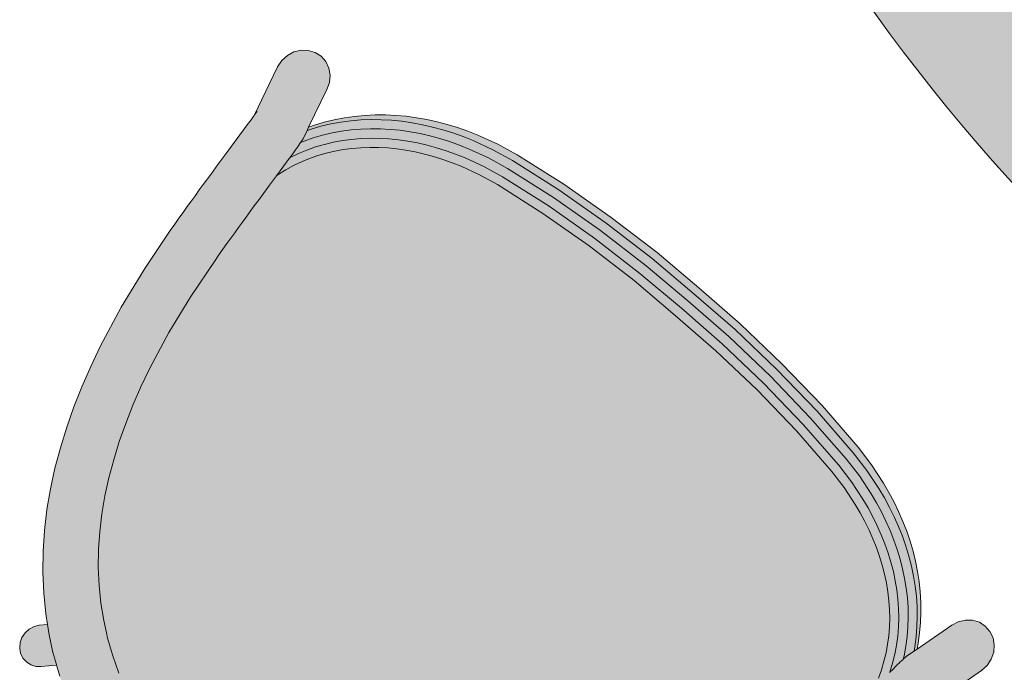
# Model space of a CAD drawing. Header units: millimetres. Extents: x 31882 to 271790, y -35693 to 24917.
# Tile 4 of 256: x 37545 to 38098, y 9099 to 9466. Entities that reach past the tile are written whole.
import ezdxf

# ---------------------------------------------------------------- set-up
doc = ezdxf.new("R2010")
doc.units = ezdxf.units.MM
doc.header["$MEASUREMENT"] = 0
for name, color, linetype, lineweight in [('02_Elevation 00', 8, 'Continuous', 9), ('08_Hatch', 140, 'Continuous', 9), ('@00 Furniture', 14, 'Continuous', 15), ('Grey', 8, 'Continuous', 9)]:
    doc.layers.add(name, color=color, linetype=linetype, lineweight=lineweight)

# ---------------------------------------------------------------- blocks, each defined once
blk = doc.blocks.new('bar chair')
at = {"layer": '08_Hatch', "true_color": 0xffffff}
h = blk.add_hatch(color=7, dxfattribs=at)
h.dxf.hatch_style = 1
h.paths.add_polyline_path([(9242.5, 11904.13), (9232.37, 11900.29), (9222.53, 11896.11), (9213.02, 11891.6), (9203.84, 11886.73), (9195.01, 11881.5), (9186.53, 11875.91), (9178.43, 11869.94), (9170.71, 11863.58), (9163.37, 11856.81), (9156.44, 11849.64), (9149.92, 11842.03), (9145.71, 11836.48), (9143.81, 11833.97), (9138.14, 11825.45), (9132.91, 11816.44), (9128.14, 11806.93), (9123.84, 11796.89), (9120.04, 11786.31), (9116.74, 11775.16), (9113.98, 11763.43), (9111.76, 11751.09), (9110.13, 11738.14), (9109.09, 11724.56), (9108.67, 11710.34), (9108.89, 11696.11), (9109.74, 11682.51), (9111.2, 11669.54), (9113.23, 11657.17), (9115.84, 11645.4), (9118.97, 11634.21), (9122.63, 11623.57), (9126.79, 11613.48), (9131.43, 11603.9), (9136.53, 11594.82), (9142.08, 11586.22), (9143.94, 11583.7), (9148.08, 11578.08), (9154.49, 11570.38), (9161.32, 11563.11), (9168.56, 11556.24), (9176.2, 11549.78), (9176.68, 11549.41), (9184.22, 11543.69), (9192.61, 11537.98), (9201.37, 11532.63), (9210.48, 11527.63), (9219.93, 11522.99), (9229.7, 11518.68), (9239.78, 11514.7), (9250.16, 11511.04), (9260.81, 11507.7), (9271.6, 11504.7), (9294.26, 11499.49), (9317.6, 11495.45), (9341.77, 11492.44), (9345.52, 11492.06), (9349.4, 11491.68), (9353.23, 11491.31), (9357.01, 11490.95), (9360.73, 11490.6), (9364.39, 11490.27), (9367.98, 11489.94), (9371.51, 11489.63), (9378.32, 11489.05), (9384.78, 11488.5), (9390.87, 11488.01), (9400.24, 11487.26), (9401.46, 11487.57), (9406.25, 11489.06), (9410.9, 11490.79), (9415.42, 11492.76), (9419.8, 11494.95), (9424.05, 11497.36), (9428.16, 11500), (9432.14, 11502.85), (9435.97, 11505.9), (9439.67, 11509.16), (9443.23, 11512.62), (9446.65, 11516.28), (9449.92, 11520.11), (9453.04, 11524.13), (9456.01, 11528.33), (9458.83, 11532.69), (9461.49, 11537.22), (9463.99, 11541.9), (9466.33, 11546.73), (9468.5, 11551.71), (9470.51, 11556.81), (9472.32, 11561.99), (9475.49, 11572.88), (9477.94, 11584.14), (9482.47, 11613.89), (9485.74, 11645.59), (9487.64, 11677.41), (9488.1, 11707.69), (9488.06, 11737.96), (9486.61, 11769.81), (9483.78, 11801.55), (9479.67, 11831.37), (9477.38, 11842.66), (9474.36, 11853.59), (9472.61, 11858.79), (9470.68, 11863.92), (9468.58, 11868.93), (9466.3, 11873.79), (9463.87, 11878.51), (9461.27, 11883.07), (9458.52, 11887.47), (9455.6, 11891.71), (9452.54, 11895.77), (9449.32, 11899.66), (9445.96, 11903.36), (9442.45, 11906.86), (9438.8, 11910.18), (9435, 11913.29), (9431.07, 11916.19), (9426.99, 11918.88), (9422.78, 11921.36), (9418.43, 11923.61), (9413.94, 11925.64), (9409.31, 11927.43), (9404.54, 11928.99), (9403.32, 11929.32), (9396.83, 11928.9), (9387.85, 11928.29), (9381.38, 11927.84), (9374.56, 11927.35), (9371.04, 11927.08), (9367.44, 11926.81), (9363.77, 11926.53), (9360.05, 11926.23), (9356.27, 11925.93), (9352.43, 11925.61), (9348.54, 11925.28), (9344.79, 11924.95), (9320.58, 11922.29), (9297.18, 11918.57), (9274.45, 11913.68), (9263.62, 11910.83), (9252.93, 11907.64)])
h.paths.add_polyline_path([(9093.53, 11807.46), (9089.15, 11795.28), (9085.38, 11782.55), (9083.3, 11773.72), (9083.06, 11772.86), (9081.96, 11768.48), (9080.05, 11759.57), (9078.47, 11750.27), (9077.23, 11740.71), (9076.33, 11730.95), (9075.76, 11721.05), (9075.52, 11711.08), (9075.62, 11701.12), (9076.05, 11691.21), (9076.82, 11681.44), (9077.93, 11671.86), (9079.37, 11662.54), (9081.01, 11654.35), (9081.44, 11651.77), (9084.38, 11638.45), (9087.96, 11625.68), (9092.17, 11613.43), (9096.99, 11601.72), (9102.41, 11590.54), (9108.4, 11579.89), (9111.42, 11575.2), (9114.94, 11569.76), (9122.01, 11560.15), (9125.25, 11556.26), (9129.59, 11551.06), (9137.65, 11542.48), (9146.16, 11534.41), (9155.1, 11526.83), (9164.45, 11519.73), (9174.18, 11513.12), (9184.25, 11506.96), (9194.66, 11501.25), (9205.38, 11495.98), (9216.39, 11491.13), (9227.66, 11486.68), (9239.18, 11482.62), (9250.93, 11478.93), (9263.01, 11475.57), (9287.36, 11469.98), (9312.47, 11465.63), (9337.91, 11462.46), (9342.21, 11462.03), (9346.3, 11461.63), (9350.32, 11461.23), (9354.29, 11460.86), (9358.21, 11460.49), (9362.05, 11460.14), (9365.81, 11459.8), (9369.5, 11459.48), (9376.62, 11458.86), (9383.36, 11458.3), (9389.69, 11457.78), (9413.7, 11455.88), (9415.29, 11455.75), (9417.63, 11455.55), (9417.64, 11455.55), (9419.57, 11455.36), (9419.9, 11455.33), (9419.02, 11455.42), (9417.95, 11455.52), (9417.65, 11455.54), (9446.88, 11447.58), (9451.06, 11447.04), (9455.24, 11447.53), (9459.14, 11449.02), (9462.5, 11451.4), (9465.09, 11454.53), (9466.73, 11458.17), (9467.31, 11462.09), (9466.79, 11466.01), (9465.2, 11469.68), (9462.65, 11472.83), (9459.33, 11475.26), (9455.45, 11476.8), (9432.65, 11483.01), (9430.69, 11483.55), (9425.8, 11484.88), (9425.48, 11484.94), (9424.96, 11485.01), (9423.29, 11485.23), (9423.23, 11485.2), (9420.83, 11485.55), (9420.15, 11485.63), (9419.28, 11485.72), (9418.24, 11485.81), (9417.02, 11485.92), (9415.64, 11486.04), (9414.1, 11486.17), (9412.64, 11486.28), (9412.61, 11486.27), (9412.39, 11486.3), (9412.23, 11486.32), (9400.24, 11487.26), (9390.87, 11488.01), (9384.78, 11488.5), (9378.32, 11489.05), (9371.51, 11489.63), (9367.98, 11489.94), (9364.39, 11490.27), (9360.73, 11490.6), (9357.01, 11490.95), (9353.23, 11491.31), (9349.4, 11491.68), (9345.52, 11492.06), (9341.77, 11492.44), (9317.6, 11495.45), (9294.26, 11499.49), (9271.6, 11504.7), (9260.81, 11507.7), (9250.16, 11511.04), (9239.78, 11514.7), (9229.7, 11518.68), (9219.93, 11522.99), (9210.48, 11527.63), (9201.37, 11532.63), (9192.61, 11537.98), (9184.22, 11543.69), (9176.68, 11549.41), (9176.2, 11549.78), (9168.56, 11556.24), (9161.32, 11563.11), (9154.49, 11570.38), (9148.08, 11578.08), (9143.94, 11583.7), (9142.08, 11586.22), (9136.53, 11594.82), (9131.43, 11603.9), (9126.79, 11613.48), (9122.63, 11623.57), (9118.97, 11634.21), (9115.84, 11645.4), (9113.23, 11657.17), (9111.2, 11669.54), (9109.74, 11682.51), (9108.89, 11696.11), (9108.67, 11710.34), (9109.09, 11724.56), (9110.13, 11738.14), (9111.76, 11751.09), (9113.98, 11763.43), (9116.74, 11775.16), (9120.04, 11786.31), (9123.84, 11796.89), (9128.14, 11806.93), (9132.91, 11816.44), (9138.14, 11825.45), (9143.81, 11833.97), (9145.71, 11836.48), (9149.92, 11842.03), (9156.44, 11849.64), (9163.37, 11856.81), (9170.71, 11863.58), (9178.43, 11869.94), (9178.93, 11870.3), (9186.53, 11875.91), (9195.01, 11881.5), (9203.84, 11886.73), (9213.02, 11891.6), (9222.53, 11896.11), (9232.37, 11900.29), (9242.5, 11904.13), (9252.93, 11907.64), (9263.62, 11910.83), (9274.45, 11913.68), (9297.18, 11918.57), (9320.58, 11922.29), (9344.79, 11924.95), (9348.54, 11925.28), (9352.43, 11925.61), (9356.27, 11925.93), (9360.05, 11926.23), (9363.77, 11926.53), (9367.44, 11926.81), (9371.04, 11927.08), (9374.56, 11927.35), (9381.38, 11927.84), (9387.85, 11928.29), (9396.83, 11928.9), (9403.32, 11929.32), (9415.32, 11930.09), (9416.35, 11930.16), (9416.36, 11930.16), (9417.2, 11930.22), (9418.74, 11930.32), (9420.12, 11930.42), (9421.34, 11930.51), (9422.39, 11930.6), (9423.25, 11930.67), (9423.94, 11930.74), (9426.38, 11931.04), (9428.08, 11931.22), (9428.6, 11931.29), (9428.92, 11931.35), (9433.82, 11932.61), (9435.78, 11933.11), (9458.67, 11939.01), (9462.58, 11940.49), (9465.94, 11942.87), (9468.52, 11945.99), (9470.16, 11949.63), (9470.74, 11953.55), (9470.22, 11957.48), (9468.63, 11961.15), (9466.09, 11964.3), (9462.76, 11966.74), (9458.88, 11968.28), (9454.7, 11968.83), (9450.52, 11968.35), (9421.18, 11960.79), (9421.48, 11960.81), (9423.1, 11960.94), (9423.43, 11960.98), (9422.55, 11960.9), (9421.17, 11960.79), (9421.18, 11960.79), (9420.23, 11960.72), (9418.81, 11960.62), (9417.22, 11960.51), (9415.47, 11960.39), (9396.18, 11959.14), (9386.85, 11958.51), (9380.1, 11958.04), (9372.98, 11957.53), (9369.29, 11957.25), (9365.52, 11956.97), (9361.67, 11956.67), (9357.75, 11956.36), (9353.78, 11956.04), (9349.75, 11955.7), (9345.66, 11955.36), (9341.35, 11954.98), (9315.86, 11952.17), (9290.69, 11948.17), (9266.27, 11942.92), (9254.15, 11939.73), (9242.35, 11936.21), (9230.77, 11932.31), (9219.44, 11928.02), (9208.37, 11923.32), (9197.58, 11918.2), (9187.09, 11912.63), (9176.92, 11906.62), (9167.11, 11900.14), (9157.66, 11893.18), (9148.61, 11885.73), (9139.99, 11877.77), (9131.81, 11869.31), (9127.88, 11864.72), (9124.11, 11860.32), (9117.87, 11852.21), (9117.26, 11851.34), (9116.9, 11850.81), (9116.4, 11850.13), (9115.29, 11848.5), (9113.94, 11846.39), (9113.73, 11846.04), (9113.72, 11846.04), (9110.22, 11840.77), (9104.08, 11830.2), (9098.51, 11819.1)])
h.paths.add_polyline_path([(9111.42, 11575.2), (9105.62, 11569.52), (9103.7, 11567.21), (9102.48, 11564.51), (9102.06, 11561.61), (9102.44, 11558.7), (9103.62, 11555.98), (9105.51, 11553.64), (9107.97, 11551.84), (9110.85, 11550.7), (9113.95, 11550.29), (9117.05, 11550.65), (9119.95, 11551.75), (9122.44, 11553.51), (9125.25, 11556.26), (9122.01, 11560.15), (9114.94, 11569.76)], flags=17)
h.paths.add_polyline_path([(9116.19, 11871.32), (9113.09, 11870.96), (9110.19, 11869.86), (9107.7, 11868.09), (9105.78, 11865.78), (9104.57, 11863.08), (9104.14, 11860.17), (9104.53, 11857.27), (9105.7, 11854.55), (9107.59, 11852.22), (9113.72, 11846.04), (9113.76, 11846.09), (9113.94, 11846.39), (9115.29, 11848.5), (9116.4, 11850.13), (9116.9, 11850.81), (9117.26, 11851.34), (9117.87, 11852.21), (9124.11, 11860.32), (9127.88, 11864.72), (9124.63, 11867.99), (9122.17, 11869.78), (9119.29, 11870.92)], flags=17)
h.paths.add_polyline_path([(9484.86, 11832.14), (9482.51, 11843.73), (9479.41, 11854.94), (9477.6, 11860.34), (9475.6, 11865.64), (9473.43, 11870.81), (9471.08, 11875.85), (9468.55, 11880.74), (9465.86, 11885.47), (9462.99, 11890.05), (9459.96, 11894.46), (9456.76, 11898.7), (9453.4, 11902.76), (9449.87, 11906.64), (9446.19, 11910.32), (9442.35, 11913.8), (9438.35, 11917.08), (9434.2, 11920.14), (9429.9, 11922.98), (9425.44, 11925.6), (9420.84, 11927.99), (9416.08, 11930.14), (9415.73, 11930.12), (9415.32, 11930.09), (9403.32, 11929.32), (9404.54, 11928.99), (9409.31, 11927.43), (9413.94, 11925.64), (9418.43, 11923.61), (9422.78, 11921.36), (9426.99, 11918.88), (9431.07, 11916.19), (9435, 11913.29), (9438.8, 11910.18), (9442.45, 11906.86), (9445.96, 11903.36), (9449.32, 11899.66), (9452.54, 11895.77), (9455.6, 11891.71), (9458.52, 11887.47), (9461.27, 11883.07), (9463.87, 11878.51), (9466.3, 11873.79), (9468.58, 11868.93), (9470.68, 11863.92), (9472.61, 11858.79), (9474.36, 11853.59), (9477.38, 11842.66), (9479.67, 11831.37), (9483.78, 11801.55), (9486.61, 11769.81), (9488.06, 11737.96), (9488.1, 11707.69), (9487.64, 11677.41), (9485.74, 11645.59), (9482.47, 11613.89), (9477.94, 11584.14), (9475.49, 11572.88), (9472.32, 11561.99), (9470.51, 11556.81), (9468.5, 11551.71), (9466.33, 11546.73), (9463.99, 11541.9), (9461.49, 11537.22), (9458.83, 11532.69), (9456.01, 11528.33), (9453.04, 11524.13), (9449.92, 11520.11), (9446.65, 11516.28), (9443.23, 11512.62), (9439.67, 11509.16), (9435.97, 11505.9), (9432.14, 11502.85), (9428.16, 11500), (9424.05, 11497.36), (9419.8, 11494.95), (9415.42, 11492.76), (9410.9, 11490.79), (9406.25, 11489.06), (9401.46, 11487.57), (9400.24, 11487.26), (9412.23, 11486.32), (9412.39, 11486.3), (9412.61, 11486.27), (9412.64, 11486.28), (9412.98, 11486.26), (9417.77, 11488.34), (9422.41, 11490.67), (9426.9, 11493.22), (9431.24, 11496.01), (9435.44, 11499.01), (9439.48, 11502.23), (9443.37, 11505.66), (9447.1, 11509.29), (9450.68, 11513.11), (9454.1, 11517.12), (9457.35, 11521.32), (9460.45, 11525.69), (9463.38, 11530.23), (9466.14, 11534.93), (9468.73, 11539.78), (9471.15, 11544.78), (9473.4, 11549.92), (9475.47, 11555.19), (9477.36, 11560.57), (9480.61, 11571.73), (9483.12, 11583.29), (9487.69, 11613.3), (9490.98, 11645.21), (9492.89, 11677.24), (9493.35, 11707.65), (9493.31, 11738.07), (9491.85, 11770.12), (9489.01, 11802.07)])
h.paths.add_polyline_path([(9490.32, 11832.95), (9487.9, 11844.86), (9484.73, 11856.37), (9482.84, 11861.98), (9480.78, 11867.46), (9478.53, 11872.8), (9476.1, 11878.01), (9473.48, 11883.08), (9470.68, 11888), (9467.7, 11892.77), (9464.54, 11897.36), (9461.2, 11901.79), (9457.69, 11906.03), (9454, 11910.09), (9450.13, 11913.96), (9446.09, 11917.62), (9441.88, 11921.07), (9437.5, 11924.3), (9432.96, 11927.3), (9428.25, 11930.07), (9426.38, 11931.04), (9423.94, 11930.74), (9423.25, 11930.67), (9422.39, 11930.6), (9421.34, 11930.51), (9420.12, 11930.42), (9418.74, 11930.32), (9417.2, 11930.22), (9416.73, 11930.19), (9416.36, 11930.16), (9416.08, 11930.14), (9420.84, 11927.99), (9425.44, 11925.6), (9429.9, 11922.98), (9434.2, 11920.14), (9438.35, 11917.08), (9442.35, 11913.8), (9446.19, 11910.32), (9449.87, 11906.64), (9453.4, 11902.76), (9456.76, 11898.7), (9459.96, 11894.46), (9462.99, 11890.05), (9465.86, 11885.47), (9468.55, 11880.74), (9471.08, 11875.85), (9473.43, 11870.81), (9475.6, 11865.64), (9477.6, 11860.34), (9479.41, 11854.94), (9482.51, 11843.73), (9484.86, 11832.14), (9489.01, 11802.07), (9491.85, 11770.12), (9493.31, 11738.07), (9493.35, 11707.65), (9492.89, 11677.24), (9490.98, 11645.21), (9487.69, 11613.3), (9483.12, 11583.29), (9480.61, 11571.73), (9477.36, 11560.57), (9475.47, 11555.19), (9473.4, 11549.92), (9471.15, 11544.78), (9468.73, 11539.78), (9466.14, 11534.93), (9463.38, 11530.23), (9460.45, 11525.69), (9457.35, 11521.32), (9454.1, 11517.12), (9450.68, 11513.11), (9447.1, 11509.29), (9443.37, 11505.66), (9439.48, 11502.23), (9435.44, 11499.01), (9431.24, 11496.01), (9426.9, 11493.22), (9422.41, 11490.67), (9417.77, 11488.34), (9412.98, 11486.26), (9413.27, 11486.23), (9413.63, 11486.2), (9414.1, 11486.17), (9415.64, 11486.04), (9417.02, 11485.92), (9418.24, 11485.81), (9419.28, 11485.72), (9420.15, 11485.63), (9420.83, 11485.55), (9423.23, 11485.2), (9425.15, 11486.16), (9429.9, 11488.86), (9434.49, 11491.8), (9438.91, 11494.97), (9443.17, 11498.36), (9447.25, 11501.97), (9451.17, 11505.77), (9454.92, 11509.78), (9458.49, 11513.98), (9461.89, 11518.36), (9465.12, 11522.91), (9468.16, 11527.63), (9471.03, 11532.51), (9473.72, 11537.54), (9476.23, 11542.72), (9478.55, 11548.03), (9480.69, 11553.48), (9482.65, 11559.07), (9485.99, 11570.52), (9488.57, 11582.4), (9493.18, 11612.68), (9496.49, 11644.81), (9498.42, 11677.05), (9498.88, 11707.61), (9498.84, 11738.17), (9497.37, 11770.44), (9494.51, 11802.61)])
h.paths.add_polyline_path([(9495.51, 11833.72), (9493.03, 11845.94), (9489.78, 11857.72), (9487.83, 11863.54), (9485.7, 11869.18), (9483.38, 11874.69), (9480.87, 11880.07), (9478.16, 11885.31), (9475.27, 11890.41), (9472.18, 11895.34), (9468.89, 11900.12), (9465.42, 11904.72), (9461.76, 11909.14), (9457.91, 11913.38), (9453.87, 11917.41), (9449.65, 11921.24), (9445.24, 11924.86), (9440.64, 11928.25), (9435.87, 11931.4), (9433.82, 11932.61), (9428.92, 11931.35), (9428.6, 11931.29), (9428.08, 11931.22), (9426.38, 11931.04), (9428.25, 11930.07), (9432.96, 11927.3), (9437.5, 11924.3), (9441.88, 11921.07), (9446.09, 11917.62), (9450.13, 11913.96), (9454, 11910.09), (9457.69, 11906.03), (9461.2, 11901.79), (9464.54, 11897.36), (9467.7, 11892.77), (9470.68, 11888), (9473.48, 11883.08), (9476.1, 11878.01), (9478.53, 11872.8), (9480.78, 11867.46), (9482.84, 11861.98), (9484.73, 11856.37), (9487.9, 11844.86), (9490.32, 11832.95), (9494.51, 11802.61), (9497.37, 11770.44), (9498.84, 11738.17), (9498.88, 11707.61), (9498.42, 11677.05), (9496.49, 11644.81), (9493.18, 11612.68), (9488.57, 11582.4), (9485.99, 11570.52), (9482.65, 11559.07), (9480.69, 11553.48), (9478.55, 11548.03), (9476.23, 11542.72), (9473.72, 11537.54), (9471.03, 11532.51), (9468.16, 11527.63), (9465.12, 11522.91), (9461.89, 11518.36), (9458.49, 11513.98), (9454.92, 11509.78), (9451.17, 11505.77), (9447.25, 11501.97), (9443.17, 11498.36), (9438.91, 11494.97), (9434.49, 11491.8), (9429.9, 11488.86), (9425.15, 11486.16), (9423.29, 11485.23), (9424.96, 11485.01), (9425.48, 11484.94), (9425.8, 11484.88), (9430.69, 11483.55), (9432.75, 11484.72), (9437.57, 11487.81), (9442.21, 11491.13), (9446.67, 11494.69), (9450.95, 11498.46), (9455.04, 11502.44), (9458.95, 11506.62), (9462.67, 11510.99), (9466.21, 11515.54), (9469.56, 11520.27), (9472.72, 11525.16), (9475.69, 11530.21), (9478.46, 11535.42), (9481.05, 11540.76), (9483.45, 11546.24), (9485.65, 11551.85), (9487.69, 11557.64), (9491.1, 11569.38), (9493.75, 11581.56), (9498.4, 11612.09), (9501.73, 11644.43), (9503.67, 11676.87), (9504.13, 11707.57), (9504.1, 11738.28), (9502.61, 11770.74), (9499.74, 11803.13)])
h.paths.add_polyline_path([(9499.64, 11833.69), (9497.11, 11845.91), (9493.79, 11857.69), (9491.8, 11863.51), (9489.63, 11869.15), (9487.26, 11874.66), (9484.7, 11880.05), (9481.94, 11885.29), (9478.98, 11890.38), (9475.83, 11895.32), (9472.48, 11900.09), (9468.94, 11904.7), (9465.2, 11909.12), (9461.28, 11913.35), (9457.16, 11917.39), (9452.85, 11921.22), (9448.35, 11924.84), (9443.66, 11928.23), (9438.79, 11931.38), (9435.78, 11933.11), (9433.82, 11932.61), (9435.87, 11931.4), (9440.64, 11928.25), (9445.24, 11924.86), (9449.65, 11921.24), (9453.87, 11917.41), (9457.91, 11913.38), (9461.76, 11909.14), (9465.42, 11904.72), (9468.89, 11900.12), (9472.18, 11895.34), (9475.27, 11890.41), (9478.16, 11885.31), (9480.87, 11880.07), (9483.38, 11874.69), (9485.7, 11869.18), (9487.83, 11863.54), (9489.78, 11857.72), (9493.03, 11845.94), (9495.51, 11833.72), (9499.74, 11803.13), (9502.61, 11770.74), (9504.1, 11738.28), (9504.13, 11707.57), (9503.67, 11676.87), (9501.73, 11644.43), (9498.4, 11612.09), (9493.75, 11581.56), (9491.1, 11569.38), (9487.69, 11557.64), (9485.65, 11551.85), (9483.45, 11546.24), (9481.05, 11540.76), (9478.46, 11535.42), (9475.69, 11530.21), (9472.72, 11525.16), (9469.56, 11520.27), (9466.21, 11515.54), (9462.67, 11510.99), (9458.95, 11506.62), (9455.04, 11502.44), (9450.95, 11498.46), (9446.67, 11494.69), (9442.21, 11491.13), (9437.57, 11487.81), (9432.75, 11484.72), (9430.69, 11483.55), (9432.65, 11483.01), (9435.67, 11484.7), (9440.59, 11487.79), (9445.32, 11491.11), (9449.87, 11494.66), (9454.23, 11498.43), (9458.41, 11502.41), (9462.39, 11506.59), (9466.19, 11510.96), (9469.8, 11515.52), (9473.21, 11520.24), (9476.43, 11525.14), (9479.46, 11530.19), (9482.29, 11535.39), (9484.93, 11540.74), (9487.38, 11546.22), (9489.62, 11551.83), (9491.7, 11557.62), (9495.18, 11569.35), (9497.88, 11581.53), (9502.62, 11612.06), (9506.01, 11644.4), (9507.98, 11676.84), (9508.45, 11707.54), (9508.41, 11738.25), (9506.89, 11770.71), (9503.95, 11803.1)])
at = {"layer": '@00 Furniture'}
for p, q in [((9421.18, 11960.79, 0), (9450.52, 11968.35, 0)), ((9450.52, 11968.35, 0), (9454.7, 11968.83, 0)), ((9454.7, 11968.83, 0), (9458.88, 11968.28, 0)), ((9462.76, 11966.74, 0), (9458.88, 11968.28, 0)), ((9466.09, 11964.3, 0), (9462.76, 11966.74, 0)), ((9396.18, 11959.14, 0), (9386.85, 11958.51, 0)), ((9415.47, 11960.39, 0), (9396.18, 11959.14, 0)), ((9417.22, 11960.51, 0), (9415.47, 11960.39, 0)), ((9418.81, 11960.62, 0), (9417.22, 11960.51, 0)), ((9420.23, 11960.72, 0), (9418.81, 11960.62, 0)), ((9421.18, 11960.79, 0), (9420.23, 11960.72, 0)), ((9421.48, 11960.81, 0), (9421.18, 11960.79, 0)), ((9422.55, 11960.9, 0), (9421.48, 11960.81, 0)), ((9423.43, 11960.98, 0), (9422.55, 11960.9, 0)), ((9424.13, 11961.05, 0), (9423.43, 11960.98, 0)), ((9468.63, 11961.15, 0), (9466.09, 11964.3, 0)), ((9470.22, 11957.48, 0), (9468.63, 11961.15, 0)), ((9341.35, 11954.98, 0), (9315.86, 11952.17, 0)), ((9345.66, 11955.36, 0), (9341.35, 11954.98, 0)), ((9349.75, 11955.7, 0), (9345.66, 11955.36, 0)), ((9353.78, 11956.04, 0), (9349.75, 11955.7, 0)), ((9357.75, 11956.36, 0), (9353.78, 11956.04, 0)), ((9361.67, 11956.67, 0), (9357.75, 11956.36, 0)), ((9365.52, 11956.97, 0), (9361.67, 11956.67, 0)), ((9369.29, 11957.25, 0), (9365.52, 11956.97, 0)), ((9372.98, 11957.53, 0), (9369.29, 11957.25, 0)), ((9372.98, 11957.53, 0), (9380.1, 11958.04, 0)), ((9380.1, 11958.04, 0), (9386.85, 11958.51, 0)), ((9470.16, 11949.63, 0), (9470.74, 11953.55, 0)), ((9470.74, 11953.55, 0), (9470.22, 11957.48, 0)), ((9290.69, 11948.17, 0), (9266.27, 11942.92, 0)), ((9315.86, 11952.17, 0), (9290.69, 11948.17, 0)), ((9468.52, 11945.99, 0), (9470.16, 11949.63, 0)), ((9266.27, 11942.92, 0), (9254.15, 11939.73, 0)), ((9462.58, 11940.49, 0), (9465.94, 11942.87, 0)), ((9465.94, 11942.87, 0), (9468.52, 11945.99, 0)), ((9254.15, 11939.73, 0), (9242.35, 11936.21, 0)), ((9458.67, 11939.01, 0), (9435.78, 11933.11, 0)), ((9458.67, 11939.01, 0), (9462.58, 11940.49, 0)), ((9230.77, 11932.31, 0), (9219.44, 11928.02, 0)), ((9242.35, 11936.21, 0), (9230.77, 11932.31, 0)), ((9426.38, 11931.04, 0), (9428.08, 11931.22, 0)), ((9428.6, 11931.29, 0), (9428.08, 11931.22, 0)), ((9428.92, 11931.35, 0), (9428.6, 11931.29, 0)), ((9433.82, 11932.61, 0), (9428.92, 11931.35, 0)), ((9435.78, 11933.11, 0), (9433.82, 11932.61, 0)), ((9433.82, 11932.61, 0), (9435.87, 11931.4, 0)), ((9435.78, 11933.11, 0), (9438.79, 11931.38, 0)), ((9435.87, 11931.4, 0), (9440.64, 11928.25, 0)), ((9438.79, 11931.38, 0), (9443.66, 11928.23, 0)), ((9219.44, 11928.02, 0), (9208.37, 11923.32, 0)), ((9352.43, 11925.61, 0), (9356.27, 11925.93, 0)), ((9356.27, 11925.93, 0), (9360.05, 11926.23, 0)), ((9360.05, 11926.23, 0), (9363.77, 11926.53, 0)), ((9363.77, 11926.53, 0), (9367.44, 11926.81, 0)), ((9367.44, 11926.81, 0), (9371.04, 11927.08, 0)), ((9371.04, 11927.08, 0), (9374.56, 11927.35, 0)), ((9374.56, 11927.35, 0), (9381.38, 11927.84, 0)), ((9381.38, 11927.84, 0), (9387.85, 11928.29, 0)), ((9396.83, 11928.9, 0), (9387.85, 11928.29, 0)), ((9403.32, 11929.32, 0), (9396.83, 11928.9, 0)), ((9415.32, 11930.09, 0), (9403.32, 11929.32, 0)), ((9403.32, 11929.32, 0), (9404.54, 11928.99, 0)), ((9404.54, 11928.99, 0), (9409.31, 11927.43, 0)), ((9409.31, 11927.43, 0), (9413.94, 11925.64, 0)), ((9415.32, 11930.09, 0), (9415.73, 11930.12, 0)), ((9415.73, 11930.12, 0), (9416.08, 11930.14, 0)), ((9416.08, 11930.14, 0), (9416.36, 11930.16, 0)), ((9416.08, 11930.14, 0), (9420.84, 11927.99, 0)), ((9416.36, 11930.16, 0), (9416.73, 11930.19, 0)), ((9416.73, 11930.19, 0), (9417.2, 11930.22, 0)), ((9417.2, 11930.22, 0), (9418.74, 11930.32, 0)), ((9418.74, 11930.32, 0), (9420.12, 11930.42, 0)), ((9420.12, 11930.42, 0), (9421.34, 11930.51, 0)), ((9420.84, 11927.99, 0), (9425.44, 11925.6, 0)), ((9421.34, 11930.51, 0), (9422.39, 11930.6, 0)), ((9422.39, 11930.6, 0), (9423.25, 11930.67, 0)), ((9423.25, 11930.67, 0), (9423.94, 11930.74, 0)), ((9423.94, 11930.74, 0), (9426.38, 11931.04, 0)), ((9428.25, 11930.07, 0), (9426.38, 11931.04, 0)), ((9432.96, 11927.3, 0), (9428.25, 11930.07, 0)), ((9437.5, 11924.3, 0), (9432.96, 11927.3, 0)), ((9440.64, 11928.25, 0), (9445.24, 11924.86, 0)), ((9443.66, 11928.23, 0), (9448.35, 11924.84, 0)), ((9208.37, 11923.32, 0), (9197.58, 11918.2, 0)), ((9297.18, 11918.57, 0), (9320.58, 11922.29, 0)), ((9320.58, 11922.29, 0), (9344.79, 11924.95, 0)), ((9344.79, 11924.95, 0), (9348.54, 11925.28, 0)), ((9348.54, 11925.28, 0), (9352.43, 11925.61, 0)), ((9413.94, 11925.64, 0), (9418.43, 11923.61, 0)), ((9418.43, 11923.61, 0), (9422.78, 11921.36, 0)), ((9422.78, 11921.36, 0), (9426.99, 11918.88, 0)), ((9425.44, 11925.6, 0), (9429.9, 11922.98, 0)), ((9429.9, 11922.98, 0), (9434.2, 11920.14, 0)), ((9441.88, 11921.07, 0), (9437.5, 11924.3, 0)), ((9446.09, 11917.62, 0), (9441.88, 11921.07, 0)), ((9445.24, 11924.86, 0), (9449.65, 11921.24, 0)), ((9448.35, 11924.84, 0), (9452.85, 11921.22, 0)), ((9449.65, 11921.24, 0), (9453.87, 11917.41, 0)), ((9452.85, 11921.22, 0), (9457.16, 11917.39, 0)), ((9197.58, 11918.2, 0), (9187.09, 11912.63, 0)), ((9274.45, 11913.68, 0), (9297.18, 11918.57, 0)), ((9426.99, 11918.88, 0), (9431.07, 11916.19, 0)), ((9431.07, 11916.19, 0), (9435, 11913.29, 0)), ((9434.2, 11920.14, 0), (9438.35, 11917.08, 0)), ((9438.35, 11917.08, 0), (9442.35, 11913.8, 0)), ((9450.13, 11913.96, 0), (9446.09, 11917.62, 0)), ((9453.87, 11917.41, 0), (9457.91, 11913.38, 0)), ((9457.16, 11917.39, 0), (9461.28, 11913.35, 0)), ((9187.09, 11912.63, 0), (9176.92, 11906.62, 0)), ((9252.93, 11907.64, 0), (9263.62, 11910.83, 0)), ((9263.62, 11910.83, 0), (9274.45, 11913.68, 0)), ((9435, 11913.29, 0), (9438.8, 11910.18, 0)), ((9438.8, 11910.18, 0), (9442.45, 11906.86, 0)), ((9442.35, 11913.8, 0), (9446.19, 11910.32, 0)), ((9446.19, 11910.32, 0), (9449.87, 11906.64, 0)), ((9454, 11910.09, 0), (9450.13, 11913.96, 0)), ((9457.69, 11906.03, 0), (9454, 11910.09, 0)), ((9457.91, 11913.38, 0), (9461.76, 11909.14, 0)), ((9461.28, 11913.35, 0), (9465.2, 11909.12, 0)), ((9461.76, 11909.14, 0), (9465.42, 11904.72, 0)), ((9465.2, 11909.12, 0), (9468.94, 11904.7, 0)), ((9176.92, 11906.62, 0), (9167.11, 11900.14, 0)), ((9232.37, 11900.29, 0), (9242.5, 11904.13, 0)), ((9242.5, 11904.13, 0), (9252.93, 11907.64, 0)), ((9442.45, 11906.86, 0), (9445.96, 11903.36, 0)), ((9449.87, 11906.64, 0), (9453.4, 11902.76, 0)), ((9461.2, 11901.79, 0), (9457.69, 11906.03, 0)), ((9465.42, 11904.72, 0), (9468.89, 11900.12, 0)), ((9468.94, 11904.7, 0), (9472.48, 11900.09, 0)), ((9167.11, 11900.14, 0), (9157.66, 11893.18, 0)), ((9222.53, 11896.11, 0), (9232.37, 11900.29, 0)), ((9445.96, 11903.36, 0), (9449.32, 11899.66, 0)), ((9449.32, 11899.66, 0), (9452.54, 11895.77, 0)), ((9453.4, 11902.76, 0), (9456.76, 11898.7, 0)), ((9456.76, 11898.7, 0), (9459.96, 11894.46, 0)), ((9464.54, 11897.36, 0), (9461.2, 11901.79, 0)), ((9468.89, 11900.12, 0), (9472.18, 11895.34, 0)), ((9472.48, 11900.09, 0), (9475.83, 11895.32, 0)), ((9157.66, 11893.18, 0), (9148.61, 11885.73, 0)), ((9213.02, 11891.6, 0), (9222.53, 11896.11, 0)), ((9452.54, 11895.77, 0), (9455.6, 11891.71, 0)), ((9459.96, 11894.46, 0), (9462.99, 11890.05, 0)), ((9467.7, 11892.77, 0), (9464.54, 11897.36, 0)), ((9470.68, 11888, 0), (9467.7, 11892.77, 0)), ((9472.18, 11895.34, 0), (9475.27, 11890.41, 0)), ((9475.83, 11895.32, 0), (9478.98, 11890.38, 0)), ((9203.84, 11886.73, 0), (9213.02, 11891.6, 0)), ((9455.6, 11891.71, 0), (9458.52, 11887.47, 0)), ((9458.52, 11887.47, 0), (9461.27, 11883.07, 0)), ((9462.99, 11890.05, 0), (9465.86, 11885.47, 0)), ((9473.48, 11883.08, 0), (9470.68, 11888, 0)), ((9475.27, 11890.41, 0), (9478.16, 11885.31, 0)), ((9478.98, 11890.38, 0), (9481.94, 11885.29, 0)), ((9148.61, 11885.73, 0), (9139.99, 11877.77, 0)), ((9186.53, 11875.91, 0), (9195.01, 11881.5, 0)), ((9195.01, 11881.5, 0), (9203.84, 11886.73, 0)), ((9461.27, 11883.07, 0), (9463.87, 11878.51, 0)), ((9465.86, 11885.47, 0), (9468.55, 11880.74, 0)), ((9476.1, 11878.01, 0), (9473.48, 11883.08, 0)), ((9478.16, 11885.31, 0), (9480.87, 11880.07, 0)), ((9481.94, 11885.29, 0), (9484.7, 11880.05, 0)), ((9139.99, 11877.77, 0), (9131.81, 11869.31, 0)), ((9463.87, 11878.51, 0), (9466.3, 11873.79, 0)), ((9468.55, 11880.74, 0), (9471.08, 11875.85, 0)), ((9478.53, 11872.8, 0), (9476.1, 11878.01, 0)), ((9480.87, 11880.07, 0), (9483.38, 11874.69, 0)), ((9484.7, 11880.05, 0), (9487.26, 11874.66, 0)), ((9113.09, 11870.96, 0), (9110.19, 11869.86, 0)), ((9113.09, 11870.96, 0), (9116.19, 11871.32, 0)), ((9116.19, 11871.32, 0), (9119.29, 11870.92, 0)), ((9122.17, 11869.78, 0), (9119.29, 11870.92, 0)), ((9178.93, 11870.3, 0), (9186.53, 11875.91, 0)), ((9466.3, 11873.79, 0), (9468.58, 11868.93, 0)), ((9471.08, 11875.85, 0), (9473.43, 11870.81, 0)), ((9473.43, 11870.81, 0), (9475.6, 11865.64, 0)), ((9480.78, 11867.46, 0), (9478.53, 11872.8, 0)), ((9483.38, 11874.69, 0), (9485.7, 11869.18, 0)), ((9487.26, 11874.66, 0), (9489.63, 11869.15, 0)), ((9105.78, 11865.78, 0), (9104.57, 11863.08, 0)), ((9107.7, 11868.09, 0), (9105.78, 11865.78, 0)), ((9110.19, 11869.86, 0), (9107.7, 11868.09, 0)), ((9124.63, 11867.99, 0), (9122.17, 11869.78, 0)), ((9124.63, 11867.99, 0), (9127.88, 11864.72, 0)), ((9131.81, 11869.31, 0), (9127.88, 11864.72, 0)), ((9170.71, 11863.58, 0), (9178.43, 11869.94, 0)), ((9178.43, 11869.94, 0), (9178.93, 11870.3, 0)), ((9468.58, 11868.93, 0), (9470.68, 11863.92, 0)), ((9475.6, 11865.64, 0), (9477.6, 11860.34, 0)), ((9482.84, 11861.98, 0), (9480.78, 11867.46, 0)), ((9485.7, 11869.18, 0), (9487.83, 11863.54, 0)), ((9489.63, 11869.15, 0), (9491.8, 11863.51, 0)), ((9104.57, 11863.08, 0), (9104.14, 11860.17, 0)), ((9104.14, 11860.17, 0), (9104.53, 11857.27, 0)), ((9124.11, 11860.32, 0), (9117.87, 11852.21, 0)), ((9127.88, 11864.72, 0), (9124.11, 11860.32, 0)), ((9163.37, 11856.81, 0), (9170.71, 11863.58, 0)), ((9470.68, 11863.92, 0), (9472.61, 11858.79, 0)), ((9477.6, 11860.34, 0), (9479.41, 11854.94, 0)), ((9484.73, 11856.37, 0), (9482.84, 11861.98, 0)), ((9487.83, 11863.54, 0), (9489.78, 11857.72, 0)), ((9491.8, 11863.51, 0), (9493.79, 11857.69, 0)), ((9104.53, 11857.27, 0), (9105.7, 11854.55, 0)), ((9105.7, 11854.55, 0), (9107.59, 11852.22, 0)), ((9156.44, 11849.64, 0), (9163.37, 11856.81, 0)), ((9472.61, 11858.79, 0), (9474.36, 11853.59, 0)), ((9479.41, 11854.94, 0), (9482.51, 11843.73, 0)), ((9487.9, 11844.86, 0), (9484.73, 11856.37, 0)), ((9489.78, 11857.72, 0), (9493.03, 11845.94, 0)), ((9493.79, 11857.69, 0), (9497.11, 11845.91, 0)), ((9113.72, 11846.04, 0), (9107.59, 11852.22, 0)), ((9113.94, 11846.39, 0), (9115.29, 11848.5, 0)), ((9115.29, 11848.5, 0), (9116.4, 11850.13, 0)), ((9116.9, 11850.81, 0), (9116.4, 11850.13, 0)), ((9117.26, 11851.34, 0), (9116.9, 11850.81, 0)), ((9117.26, 11851.34, 0), (9117.87, 11852.21, 0)), ((9117.87, 11852.21, 0), (9118.24, 11852.78, 0)), ((9149.92, 11842.03, 0), (9156.44, 11849.64, 0)), ((9474.36, 11853.59, 0), (9477.38, 11842.66, 0)), ((9113.72, 11846.04, 0), (9110.22, 11840.77, 0)), ((9113.76, 11846.09, 0), (9113.72, 11846.04, 0)), ((9113.76, 11846.09, 0), (9113.94, 11846.39, 0)), ((9482.51, 11843.73, 0), (9484.86, 11832.14, 0)), ((9490.32, 11832.95, 0), (9487.9, 11844.86, 0)), ((9493.03, 11845.94, 0), (9495.51, 11833.72, 0)), ((9497.11, 11845.91, 0), (9499.64, 11833.69, 0)), ((9145.71, 11836.48, 0), (9149.92, 11842.03, 0)), ((9477.38, 11842.66, 0), (9479.67, 11831.37, 0)), ((9138.14, 11825.45, 0), (9143.81, 11833.97, 0)), ((9143.81, 11833.97, 0), (9145.71, 11836.48, 0)), ((9484.86, 11832.14, 0), (9489.01, 11802.07, 0)), ((9494.51, 11802.61, 0), (9490.32, 11832.95, 0)), ((9495.51, 11833.72, 0), (9499.74, 11803.13, 0)), ((9499.64, 11833.69, 0), (9503.95, 11803.1, 0)), ((9479.67, 11831.37, 0), (9483.78, 11801.55, 0)), ((9132.91, 11816.44, 0), (9138.14, 11825.45, 0)), ((9483.78, 11801.55, 0), (9486.61, 11769.81, 0)), ((9489.01, 11802.07, 0), (9491.85, 11770.12, 0)), ((9497.37, 11770.44, 0), (9494.51, 11802.61, 0)), ((9499.74, 11803.13, 0), (9502.61, 11770.74, 0)), ((9503.95, 11803.1, 0), (9506.89, 11770.71, 0)), ((9486.61, 11769.81, 0), (9488.06, 11737.96, 0)), ((9491.85, 11770.12, 0), (9493.31, 11738.07, 0)), ((9498.84, 11738.17, 0), (9497.37, 11770.44, 0)), ((9502.61, 11770.74, 0), (9504.1, 11738.28, 0)), ((9506.89, 11770.71, 0), (9508.41, 11738.25, 0)), ((9488.06, 11737.96, 0), (9488.1, 11707.69, 0)), ((9493.31, 11738.07, 0), (9493.35, 11707.65, 0)), ((9498.88, 11707.61, 0), (9498.84, 11738.17, 0)), ((9504.1, 11738.28, 0), (9504.13, 11707.57, 0)), ((9508.41, 11738.25, 0), (9508.45, 11707.54, 0)), ((9488.1, 11707.69, 0), (9487.64, 11677.41, 0)), ((9493.35, 11707.65, 0), (9492.89, 11677.24, 0)), ((9498.42, 11677.05, 0), (9498.88, 11707.61, 0)), ((9504.13, 11707.57, 0), (9503.67, 11676.87, 0)), ((9508.45, 11707.54, 0), (9507.98, 11676.84, 0)), ((9487.64, 11677.41, 0), (9485.74, 11645.59, 0)), ((9492.89, 11677.24, 0), (9490.98, 11645.21, 0)), ((9496.49, 11644.81, 0), (9498.42, 11677.05, 0)), ((9503.67, 11676.87, 0), (9501.73, 11644.43, 0)), ((9507.98, 11676.84, 0), (9506.01, 11644.4, 0)), ((9485.74, 11645.59, 0), (9482.47, 11613.89, 0)), ((9490.98, 11645.21, 0), (9487.69, 11613.3, 0)), ((9493.18, 11612.68, 0), (9496.49, 11644.81, 0)), ((9501.73, 11644.43, 0), (9498.4, 11612.09, 0)), ((9506.01, 11644.4, 0), (9502.62, 11612.06, 0)), ((9482.47, 11613.89, 0), (9477.94, 11584.14, 0)), ((9487.69, 11613.3, 0), (9483.12, 11583.29, 0)), ((9488.57, 11582.4, 0), (9493.18, 11612.68, 0)), ((9498.4, 11612.09, 0), (9493.75, 11581.56, 0)), ((9502.62, 11612.06, 0), (9497.88, 11581.53, 0)), ((9477.94, 11584.14, 0), (9475.49, 11572.88, 0)), ((9483.12, 11583.29, 0), (9480.61, 11571.73, 0)), ((9485.99, 11570.52, 0), (9488.57, 11582.4, 0)), ((9493.75, 11581.56, 0), (9491.1, 11569.38, 0)), ((9497.88, 11581.53, 0), (9495.18, 11569.35, 0)), ((9475.49, 11572.88, 0), (9472.32, 11561.99, 0)), ((9480.61, 11571.73, 0), (9477.36, 11560.57, 0)), ((9482.65, 11559.07, 0), (9485.99, 11570.52, 0)), ((9491.1, 11569.38, 0), (9487.69, 11557.64, 0)), ((9495.18, 11569.35, 0), (9491.7, 11557.62, 0)), ((9472.32, 11561.99, 0), (9470.51, 11556.81, 0)), ((9470.51, 11556.81, 0), (9468.5, 11551.71, 0)), ((9477.36, 11560.57, 0), (9475.47, 11555.19, 0)), ((9480.69, 11553.48, 0), (9482.65, 11559.07, 0)), ((9487.69, 11557.64, 0), (9485.65, 11551.85, 0)), ((9491.7, 11557.62, 0), (9489.62, 11551.83, 0)), ((9468.5, 11551.71, 0), (9466.33, 11546.73, 0)), ((9473.4, 11549.92, 0), (9471.15, 11544.78, 0)), ((9475.47, 11555.19, 0), (9473.4, 11549.92, 0)), ((9478.55, 11548.03, 0), (9480.69, 11553.48, 0)), ((9485.65, 11551.85, 0), (9483.45, 11546.24, 0)), ((9489.62, 11551.83, 0), (9487.38, 11546.22, 0)), ((9466.33, 11546.73, 0), (9463.99, 11541.9, 0)), ((9471.15, 11544.78, 0), (9468.73, 11539.78, 0)), ((9476.23, 11542.72, 0), (9478.55, 11548.03, 0)), ((9483.45, 11546.24, 0), (9481.05, 11540.76, 0)), ((9487.38, 11546.22, 0), (9484.93, 11540.74, 0)), ((9463.99, 11541.9, 0), (9461.49, 11537.22, 0)), ((9468.73, 11539.78, 0), (9466.14, 11534.93, 0)), ((9473.72, 11537.54, 0), (9476.23, 11542.72, 0)), ((9481.05, 11540.76, 0), (9478.46, 11535.42, 0)), ((9484.93, 11540.74, 0), (9482.29, 11535.39, 0)), ((9461.49, 11537.22, 0), (9458.83, 11532.69, 0)), ((9466.14, 11534.93, 0), (9463.38, 11530.23, 0)), ((9471.03, 11532.51, 0), (9473.72, 11537.54, 0)), ((9478.46, 11535.42, 0), (9475.69, 11530.21, 0)), ((9482.29, 11535.39, 0), (9479.46, 11530.19, 0)), ((9456.01, 11528.33, 0), (9453.04, 11524.13, 0)), ((9458.83, 11532.69, 0), (9456.01, 11528.33, 0)), ((9463.38, 11530.23, 0), (9460.45, 11525.69, 0)), ((9465.12, 11522.91, 0), (9468.16, 11527.63, 0)), ((9468.16, 11527.63, 0), (9471.03, 11532.51, 0)), ((9475.69, 11530.21, 0), (9472.72, 11525.16, 0)), ((9479.46, 11530.19, 0), (9476.43, 11525.14, 0)), ((9453.04, 11524.13, 0), (9449.92, 11520.11, 0)), ((9460.45, 11525.69, 0), (9457.35, 11521.32, 0)), ((9461.89, 11518.36, 0), (9465.12, 11522.91, 0)), ((9472.72, 11525.16, 0), (9469.56, 11520.27, 0)), ((9476.43, 11525.14, 0), (9473.21, 11520.24, 0)), ((9449.92, 11520.11, 0), (9446.65, 11516.28, 0)), ((9454.1, 11517.12, 0), (9450.68, 11513.11, 0)), ((9457.35, 11521.32, 0), (9454.1, 11517.12, 0)), ((9458.49, 11513.98, 0), (9461.89, 11518.36, 0)), ((9469.56, 11520.27, 0), (9466.21, 11515.54, 0)), ((9473.21, 11520.24, 0), (9469.8, 11515.52, 0)), ((9443.23, 11512.62, 0), (9439.67, 11509.16, 0)), ((9446.65, 11516.28, 0), (9443.23, 11512.62, 0)), ((9450.68, 11513.11, 0), (9447.1, 11509.29, 0)), ((9454.92, 11509.78, 0), (9458.49, 11513.98, 0)), ((9466.21, 11515.54, 0), (9462.67, 11510.99, 0)), ((9469.8, 11515.52, 0), (9466.19, 11510.96, 0)), ((9435.97, 11505.9, 0), (9432.14, 11502.85, 0)), ((9439.67, 11509.16, 0), (9435.97, 11505.9, 0)), ((9443.37, 11505.66, 0), (9439.48, 11502.23, 0)), ((9447.1, 11509.29, 0), (9443.37, 11505.66, 0)), ((9447.25, 11501.97, 0), (9451.17, 11505.77, 0)), ((9451.17, 11505.77, 0), (9454.92, 11509.78, 0)), ((9458.95, 11506.62, 0), (9455.04, 11502.44, 0)), ((9462.39, 11506.59, 0), (9458.41, 11502.41, 0)), ((9462.67, 11510.99, 0), (9458.95, 11506.62, 0)), ((9466.19, 11510.96, 0), (9462.39, 11506.59, 0)), ((9428.16, 11500, 0), (9424.05, 11497.36, 0)), ((9432.14, 11502.85, 0), (9428.16, 11500, 0)), ((9439.48, 11502.23, 0), (9435.44, 11499.01, 0)), ((9443.17, 11498.36, 0), (9447.25, 11501.97, 0)), ((9455.04, 11502.44, 0), (9450.95, 11498.46, 0)), ((9458.41, 11502.41, 0), (9454.23, 11498.43, 0)), ((9419.8, 11494.95, 0), (9415.42, 11492.76, 0)), ((9424.05, 11497.36, 0), (9419.8, 11494.95, 0)), ((9431.24, 11496.01, 0), (9426.9, 11493.22, 0)), ((9435.44, 11499.01, 0), (9431.24, 11496.01, 0)), ((9434.49, 11491.8, 0), (9438.91, 11494.97, 0)), ((9438.91, 11494.97, 0), (9443.17, 11498.36, 0)), ((9446.67, 11494.69, 0), (9442.21, 11491.13, 0)), ((9449.87, 11494.66, 0), (9445.32, 11491.11, 0)), ((9450.95, 11498.46, 0), (9446.67, 11494.69, 0)), ((9454.23, 11498.43, 0), (9449.87, 11494.66, 0)), ((9410.9, 11490.79, 0), (9406.25, 11489.06, 0)), ((9415.42, 11492.76, 0), (9410.9, 11490.79, 0)), ((9422.41, 11490.67, 0), (9417.77, 11488.34, 0)), ((9426.9, 11493.22, 0), (9422.41, 11490.67, 0)), ((9429.9, 11488.86, 0), (9434.49, 11491.8, 0)), ((9442.21, 11491.13, 0), (9437.57, 11487.81, 0)), ((9445.32, 11491.11, 0), (9440.59, 11487.79, 0)), ((9412.98, 11486.26, 0), (9412.64, 11486.28, 0)), ((9417.77, 11488.34, 0), (9412.98, 11486.26, 0)), ((9413.27, 11486.23, 0), (9412.98, 11486.26, 0)), ((9413.63, 11486.2, 0), (9413.27, 11486.23, 0)), ((9414.1, 11486.17, 0), (9413.63, 11486.2, 0)), ((9415.64, 11486.04, 0), (9414.1, 11486.17, 0)), ((9417.02, 11485.92, 0), (9415.64, 11486.04, 0)), ((9418.24, 11485.81, 0), (9417.02, 11485.92, 0)), ((9419.28, 11485.72, 0), (9418.24, 11485.81, 0)), ((9420.15, 11485.63, 0), (9419.28, 11485.72, 0)), ((9420.83, 11485.55, 0), (9420.15, 11485.63, 0)), ((9420.83, 11485.55, 0), (9423.23, 11485.2, 0)), ((9423.23, 11485.2, 0), (9423.29, 11485.23, 0)), ((9423.29, 11485.23, 0), (9425.15, 11486.16, 0)), ((9423.29, 11485.23, 0), (9424.96, 11485.01, 0)), ((9424.96, 11485.01, 0), (9425.48, 11484.94, 0)), ((9425.15, 11486.16, 0), (9429.9, 11488.86, 0)), ((9425.48, 11484.94, 0), (9425.8, 11484.88, 0)), ((9425.8, 11484.88, 0), (9430.69, 11483.55, 0)), ((9432.75, 11484.72, 0), (9430.69, 11483.55, 0)), ((9430.69, 11483.55, 0), (9432.65, 11483.01, 0)), ((9435.67, 11484.7, 0), (9432.65, 11483.01, 0)), ((9437.57, 11487.81, 0), (9432.75, 11484.72, 0)), ((9440.59, 11487.79, 0), (9435.67, 11484.7, 0)), ((9432.65, 11483.01, 0), (9455.45, 11476.8, 0)), ((9459.33, 11475.26, 0), (9455.45, 11476.8, 0)), ((9462.65, 11472.83, 0), (9459.33, 11475.26, 0)), ((9465.2, 11469.68, 0), (9462.65, 11472.83, 0)), ((9466.79, 11466.01, 0), (9465.2, 11469.68, 0)), ((9466.73, 11458.17, 0), (9467.31, 11462.09, 0)), ((9467.31, 11462.09, 0), (9466.79, 11466.01, 0)), ((9465.09, 11454.53, 0), (9466.73, 11458.17, 0)), ((9446.88, 11447.58, 0), (9417.65, 11455.54, 0)), ((9459.14, 11449.02, 0), (9462.5, 11451.4, 0)), ((9462.5, 11451.4, 0), (9465.09, 11454.53, 0)), ((9451.06, 11447.04, 0), (9446.88, 11447.58, 0)), ((9455.24, 11447.53, 0), (9451.06, 11447.04, 0)), ((9455.24, 11447.53, 0), (9459.14, 11449.02, 0))]:
    blk.add_line(p, q, dxfattribs=at)
blk = doc.blocks.new('bar stools')
at = {"layer": '02_Elevation 00', "rotation": 49.77350606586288}
blk.add_blockref('bar chair', (12471.46, -5505.18), dxfattribs=at)
blk = doc.blocks.new('r4ttwt')
at = {"layer": 'Grey', "ltscale": 0.25}
h = blk.add_hatch(color=255, dxfattribs=at)
h.dxf.hatch_style = 1
edge = h.paths.add_edge_path()
edge.add_line((1719056.187, -78756.588), (1718972.187, -78756.588))
edge.add_arc((1718972.187, -78798.588), 42, 90, 180)
edge.add_line((1718930.187, -78798.588), (1718930.187, -78948.16))
edge.add_arc((1718972.187, -78948.16), 42, 180, 270)
edge.add_line((1718972.187, -78990.16), (1719002.187, -78990.16))
edge.add_line((1719002.187, -78990.16), (1719002.187, -78972.16))
edge.add_line((1719002.187, -78972.16), (1718972.187, -78972.16))
edge.add_arc((1718972.187, -78948.16), 24, 180, 270, ccw=False)
edge.add_line((1718948.187, -78948.16), (1718948.187, -78798.588))
edge.add_arc((1718972.187, -78798.588), 24, 90, 180, ccw=False)
edge.add_line((1718972.187, -78774.588), (1719056.187, -78774.588))
edge.add_line((1719056.187, -78774.588), (1719056.187, -78756.588))
at = {"layer": 'Grey', "color": 14, "ltscale": 0.25}
blk.add_lwpolyline([(1719056.187, -78756.588), (1718972.187, -78756.588, 0.414214), (1718930.187, -78798.588), (1718930.187, -78948.16, 0.414214), (1718972.187, -78990.16), (1719002.187, -78990.16), (1719002.187, -78972.16), (1718972.187, -78972.16, -0.414214), (1718948.187, -78948.16), (1718948.187, -78798.588, -0.414214), (1718972.187, -78774.588), (1719056.187, -78774.588)], format="xyb", close=True, dxfattribs=at)

msp = doc.modelspace()

# ---------------------------------------------------------------- block references
at = {"xscale": 25.4, "yscale": 25.4, "zscale": 25.4}
msp.add_blockref('r4ttwt', (-43623003, 2015376.23), dxfattribs=at)
at = {"layer": '02_Elevation 00'}
msp.add_blockref('bar stools', (28252.6, 0), dxfattribs=at)

doc.saveas('drawing.dxf')
